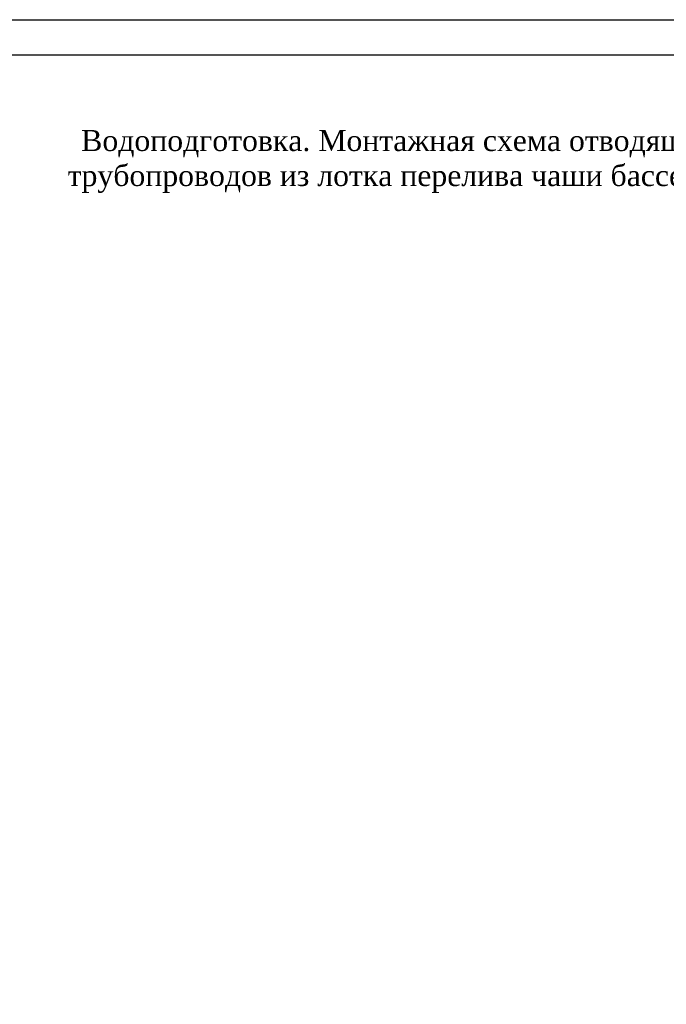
# Model space of a CAD drawing. Extents: x 4114239 to 5838486, y 780458 to 1383318.
# Tile 41 of 231: x 4327978 to 4337209, y 1024519 to 1038584. Entities that reach past the tile are written whole.
import ezdxf

# ---------------------------------------------------------------- set-up
doc = ezdxf.new("R2010")
doc.units = 0
doc.header["$MEASUREMENT"] = 0
for name, color, linetype, lineweight in [('Farmat', 7, 'Continuous', 30), ('Основные', 160, 'Continuous', 40), ('разм', 7, 'Continuous', 18)]:
    doc.layers.add(name, color=color, linetype=linetype, lineweight=lineweight)
doc.styles.add('ГОСТ 250', font='isocpeui.ttf', dxfattribs={"height": 300})

msp = doc.modelspace()

# ---------------------------------------------------------------- linework, layer by layer
at = {"layer": 'Farmat', "color": 0, "linetype": 'ByBlock', "lineweight": 30}
msp.add_lwpolyline([(4310624.0252, 1038083.8723), (4367524.0252, 1038083.8723), (4367524.0252, 997083.8723), (4310624.0252, 997083.8723)], close=True, dxfattribs=at)
at = {"layer": 'разм', "color": 0, "lineweight": 25, "ltscale": 0.5}
msp.add_lwpolyline([(4308624.0252, 1038583.8723), (4368024.0252, 1038583.8723), (4368024.0252, 996583.8723), (4308624.0252, 996583.8723)], close=True, dxfattribs=at)

# ---------------------------------------------------------------- texts
at = {"layer": 'Основные', "color": 0, "lineweight": 25, "insert": (4333398.9135, 1037007.7185), "char_height": 300, "width": 11653.378975, "attachment_point": 2, "style": 'ГОСТ 250'}
msp.add_mtext('{\\fTimes New Roman|b0|i0|c204|p18;Водоподготовка\\fTimes New Roman|b0|i0|c0|p18;. \\fTimes New Roman|b0|i0|c204|p18;Монтажная схема отводящих трубопроводов из лотка перелива чаши бассейна }', dxfattribs=at)

doc.saveas('drawing.dxf')
